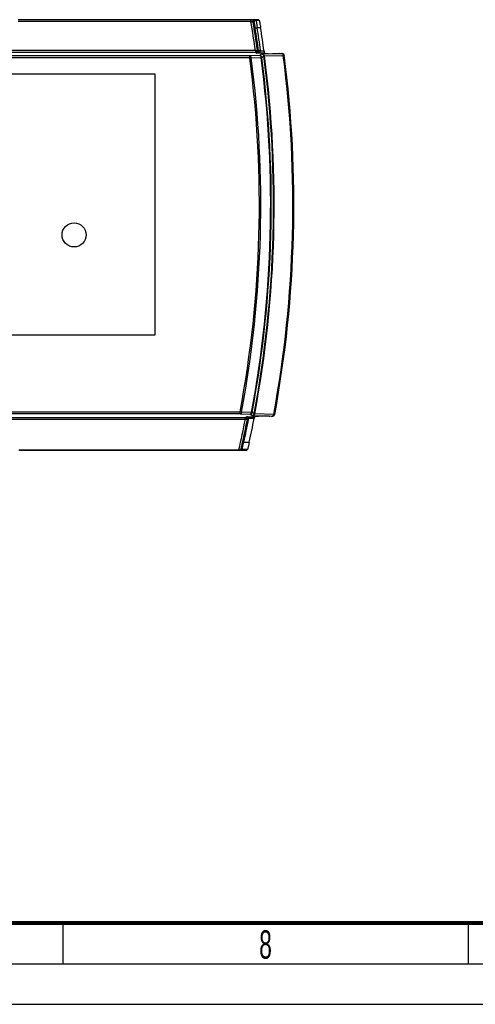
# Model space of a CAD drawing. Header units: millimetres. Extents: x 0 to 594, y 0 to 420.
# Tile 14 of 49: x 347 to 403, y 0 to 121. Entities that reach past the tile are written whole.
import ezdxf

# ---------------------------------------------------------------- set-up
doc = ezdxf.new("R2010")
doc.units = ezdxf.units.MM
doc.header["$LTSCALE"] = 32.67
doc.layers.get('0').update_dxf_attribs({"linetype": 'CONTINUOUS'})
doc.styles.add('TEXTSTYLE_2', font='txt', dxfattribs={"width": 0.6})

msp = doc.modelspace()

# ---------------------------------------------------------------- linework, layer by layer
at = {"color": 7, "linetype": 'CONTINUOUS'}
for p, q in [((376.1385, 121.247), (346.6872, 121.247)), ((376.1385, 121.247), (376.2191, 121.1785)), ((375.4787, 120.933), (375.5764, 120.8884)), ((375.8228, 121.1785), (375.7251, 121.2231)), ((375.2378, 116.5682), (376.4622, 116.6001)), ((376.1453, 117.4366), (376.0112, 117.4988)), ((376.5346, 116.6095), (376.7962, 116.7783)), ((379.0159, 117.0649), (376.6953, 117.0044)), ((376.9497, 117.0618), (376.8602, 117.1401)), ((376.87, 116.7774), (379.1912, 116.8379)), ((377.3294, 117.0563), (378.6502, 117.0763)), ((378.6758, 117.0898), (379.0587, 117.0925)), ((379.2636, 116.8472), (379.3089, 116.8769)), ((363.389, 114.547), (343.4668, 114.5439)), ((363.3933, 114.551), (343.7262, 114.5511)), ((363.389, 82.447), (363.389, 114.5466)), ((343.4668, 82.45), (363.389, 82.447)), ((343.7262, 82.4429), (363.3933, 82.443)), ((375.2716, 72.8843), (374.0383, 72.9162)), ((375.5981, 72.7022), (375.3434, 72.8709)), ((374.7666, 71.9817), (374.9193, 72.0501)), ((375.6455, 72.3538), (375.7401, 72.4323)), ((378.0111, 72.6466), (375.6733, 72.7071)), ((377.454, 72.4176), (376.1243, 72.4377)), ((377.7458, 72.4022), (377.48, 72.4041)), ((377.8791, 72.4013), (377.7458, 72.4022)), ((378.0828, 72.6335), (378.127, 72.6038)), ((378.1265, 72.6039), (378.1308, 72.6272)), ((346.576, 68.264), (373.7147, 68.264)), ((346.6872, 68.247), (374.6921, 68.247)), ((373.9771, 68.2704), (374.0795, 68.3154)), ((374.6921, 68.247), (374.7774, 68.3154)), ((352, 10), (352, 5)), ((402, 10), (402, 5)), ((0, 0), (594, 0))]:
    msp.add_line(p, q, dxfattribs=at)
at = {"color": 9, "linetype": 'CONTINUOUS'}
for p, q in [((375.2093, 121.2357), (346.5174, 121.2357)), ((375.2093, 121.0076), (346.5174, 121.0076)), ((375.2093, 121.0076), (375.2093, 121.2357)), ((375.8228, 121.1785), (376.2191, 121.1785)), ((375.9709, 120.2659), (376.3915, 120.2659)), ((375.0625, 116.5452), (343.4766, 116.5452)), ((375.0626, 116.7951), (343.7262, 116.7951)), ((375.7638, 117.443), (345.5773, 117.443)), ((375.7638, 117.2149), (345.5773, 117.2149)), ((375.0625, 116.5775), (375.0626, 116.7951)), ((375.0625, 116.5452), (375.0625, 116.5775)), ((375.2378, 116.5682), (375.0625, 116.5451)), ((376.2869, 116.827), (375.0626, 116.7951)), ((375.7638, 117.443), (375.7638, 117.2149)), ((375.7638, 117.2149), (375.9252, 117.1401)), ((376.8602, 117.1401), (375.9252, 117.1401)), ((376.5485, 116.9958), (376.2869, 116.827)), ((376.823, 117.3682), (376.3947, 117.3682)), ((376.5346, 116.6095), (376.4622, 116.6)), ((379.0587, 117.0925), (379.0159, 117.0649)), ((379.2636, 116.8472), (379.1912, 116.8378)), ((343.4766, 72.9487), (373.8645, 72.9487)), ((373.8645, 72.6988), (373.8645, 72.9487)), ((373.8645, 72.9487), (374.0383, 72.9161)), ((375.2716, 72.8845), (375.3434, 72.871)), ((373.8645, 72.6988), (343.7262, 72.6988)), ((345.5773, 72.279), (374.5215, 72.279)), ((345.5773, 72.0509), (374.5215, 72.0509)), ((373.8645, 72.6988), (375.0979, 72.6669)), ((374.6884, 72.3538), (374.5215, 72.279)), ((374.5215, 72.0509), (374.5215, 72.279)), ((374.6884, 72.3538), (375.6455, 72.3538)), ((375.5955, 72.1257), (374.9228, 72.1257)), ((375.0979, 72.6669), (375.3526, 72.4981)), ((375.4995, 72.4895), (377.8372, 72.429)), ((377.8372, 72.429), (377.8791, 72.4013)), ((378.0828, 72.6335), (378.0111, 72.6468)), ((374.3307, 69.228), (375.0015, 69.228)), ((374.7774, 68.3154), (374.0795, 68.3154))]:
    msp.add_line(p, q, dxfattribs=at)
at = {"color": 2, "linetype": 'CONTINUOUS'}
msp.add_line((15, 5), (589, 5), dxfattribs=at)
at = {"color": 7, "linetype": 'CONTINUOUS', "const_width": 0.5}
msp.add_lwpolyline([(584, 10), (20, 10)], dxfattribs=at)
at = {"color": 7, "linetype": 'CONTINUOUS'}
msp.add_circle((353.4007, 94.7469), 1.4872, dxfattribs=at)
for centre, radius, start, end in [((237.9896, 97.8361), 139.1624, 8.099486, 9.584799), ((238.042, 97.8651), 139.3591, 8.09909, 9.52791), ((237.9947, 98.1753), 140.1487, 7.871198, 9.068948), ((237.9993, 98.497), 142.3782, 349.539348, 7.401295), ((238.0067, 98.497), 142.4438, 349.53882, 7.401669), ((238.0107, 98.4975), 142.4883, 349.539285, 7.411152), ((237.9902, 99.1376), 139.4461, 347.211312, 348.770364), ((237.9952, 98.8187), 140.1654, 347.8124, 349.021578), ((384.122, 70.4768), 8.6845, 168.290979, 169.054792)]:
    msp.add_arc(centre, radius, start, end, dxfattribs=at)
at = {"color": 9, "linetype": 'CONTINUOUS'}
for centre, radius, start, end in [((375.7258, 120.9728), 0.2503, 90.149137, 189.15218), ((375.8235, 120.9282), 0.2502, 90.146977, 189.158808), ((237.9929, 97.8555), 139.5331, 8.067094, 9.217068), ((238.038, 97.8683), 139.7396, 8.072852, 9.22321), ((237.9993, 98.497), 138.2464, 349.350413, 7.50143), ((237.9993, 98.497), 138.4232, 349.350442, 7.501416), ((237.9993, 98.497), 139.6414, 349.431165, 7.448773), ((237.9993, 98.497), 139.7143, 349.431156, 7.448778), ((237.9993, 98.497), 139.9958, 349.382328, 7.50343), ((237.9993, 98.497), 140.0687, 349.389958, 7.499134), ((375.7632, 117.4651), 0.2502, 270.14049, 7.736436), ((375.8949, 117.3995), 0.2531, 354.169017, 8.42473), ((376.2866, 116.5769), 0.2501, 7.503713, 89.95348), ((375.8803, 117.4222), 0.5173, 354.00615, 7.782288), ((376.5483, 116.7457), 0.2501, 7.502927, 89.941234), ((379.0156, 116.8148), 0.2501, 7.437876, 89.942871), ((375.0976, 72.917), 0.2501, 270.068121, 349.383901), ((374.9223, 72.9212), 0.3513, 349.823917, 353.970631), ((237.987, 99.1589), 139.1995, 347.17658, 348.770334), ((374.5208, 72.0288), 0.2503, 349.144857, 89.848656), ((375.3523, 72.7482), 0.2501, 270.067732, 349.383961)]:
    msp.add_arc(centre, radius, start, end, dxfattribs=at)
at = {"color": 7, "linetype": 'CONTINUOUS'}
msp.add_ellipse((237.9993, 99.1369), major_axis=(0, 139.5751), ratio=0.99998949, start_param=-1.786757, end_param=-1.76610159, dxfattribs=at)
at = {"color": 9, "linetype": 'CONTINUOUS'}
for points, knots in [([(375.2093, 121.2357), (375.2727, 121.2358), (375.3904, 121.2351), (375.5299, 121.2333), (375.6223, 121.2302), (375.6721, 121.2291), (375.7038, 121.2251), (375.721, 121.2257), (375.7251, 121.2231)], [0, 0, 0, 0, 0.36814387, 0.68467848, 0.80967001, 0.90672416, 0.97176616, 1, 1, 1, 1]), ([(375.4787, 120.933), (375.4741, 120.9427), (375.4397, 120.9542), (375.3853, 120.9731), (375.3025, 120.9909), (375.2418, 121.0014), (375.2093, 121.0076)], [0, 0, 0, 0, 0.11437047, 0.33869564, 0.64714139, 1, 1, 1, 1]), ([(375.7245, 120.2053), (375.7275, 120.2128), (375.7591, 120.2191), (375.8059, 120.2357), (375.8835, 120.2505), (375.9401, 120.261), (375.9709, 120.2659)], [0, 0, 0, 0, 0.09548523, 0.31554269, 0.63274651, 1, 1, 1, 1]), ([(375.8228, 121.1785), (375.8297, 121.1746), (375.8346, 121.1442), (375.8497, 121.0947), (375.8644, 121.0087), (375.8839, 120.8986), (375.9048, 120.7636), (375.9353, 120.5505), (375.9562, 120.3822), (375.9709, 120.266)], [0, 0, 0, 0, 0.02559028, 0.08561294, 0.17880512, 0.30179841, 0.45058481, 0.62039267, 1, 1, 1, 1]), ([(375.2378, 116.5682), (375.2334, 116.6247), (375.2047, 116.7282), (375.1076, 116.7939), (375.0626, 116.7951)], [0, 0, 0, 0, 0.55721287, 1, 1, 1, 1]), ([(375.7638, 117.443), (375.7946, 117.4478), (375.8513, 117.4568), (375.9294, 117.47), (375.9758, 117.4856), (376.0084, 117.4912), (376.0112, 117.4988)], [0, 0, 0, 0, 0.36704996, 0.68406891, 0.90429667, 1, 1, 1, 1]), ([(376.1467, 117.3738), (376.1401, 117.3049), (376.0827, 117.1893), (375.9699, 117.1427), (375.9252, 117.1401)], [0, 0, 0, 0, 0.6075635, 1, 1, 1, 1]), ([(376.3947, 117.3682), (376.3798, 117.3227), (376.3049, 117.2236), (376.1268, 117.1591), (375.9923, 117.141), (375.9252, 117.1401)], [0, 0, 0, 0, 0.26129507, 0.63393474, 1, 1, 1, 1]), ([(376.1453, 117.4366), (376.1485, 117.444), (376.1802, 117.4497), (376.2273, 117.4654), (376.3052, 117.4786), (376.3619, 117.4879), (376.3928, 117.4923)], [0, 0, 0, 0, 0.0955489, 0.31586288, 0.63294594, 1, 1, 1, 1]), ([(376.3947, 117.3682), (376.3644, 117.3715), (376.3085, 117.3762), (376.2318, 117.3819), (376.1829, 117.3786), (376.1519, 117.3801), (376.1467, 117.3739)], [0, 0, 0, 0, 0.36687116, 0.68266926, 0.9025879, 1, 1, 1, 1]), ([(376.4622, 116.6001), (376.4578, 116.6567), (376.429, 116.7602), (376.332, 116.8258), (376.287, 116.827)], [0, 0, 0, 0, 0.55776419, 1, 1, 1, 1]), ([(376.6953, 117.0044), (376.6602, 117.0035), (376.613, 116.9975), (376.5608, 117.0023), (376.5485, 116.9958)], [0, 0, 0, 0, 0.71485556, 1, 1, 1, 1]), ([(376.87, 116.7774), (376.8656, 116.8339), (376.837, 116.9372), (376.7403, 117.003), (376.6953, 117.0044)], [0, 0, 0, 0, 0.55692455, 1, 1, 1, 1]), ([(376.87, 116.7775), (376.8524, 116.7789), (376.8309, 116.7762), (376.8007, 116.7838), (376.7962, 116.7784)], [0, 0, 0, 0, 0.71513125, 1, 1, 1, 1]), ([(379.1912, 116.8379), (379.1868, 116.8945), (379.1581, 116.9981), (379.0609, 117.0637), (379.0159, 117.0649)], [0, 0, 0, 0, 0.55779176, 1, 1, 1, 1]), ([(374.0383, 72.9162), (374.0325, 72.8616), (374.0026, 72.7621), (373.9082, 72.7), (373.8645, 72.6988)], [0, 0, 0, 0, 0.55698349, 1, 1, 1, 1]), ([(375.0979, 72.6669), (375.1382, 72.668), (375.2259, 72.7207), (375.2592, 72.8098), (375.268, 72.8591)], [0, 0, 0, 0, 0.44574167, 1, 1, 1, 1]), ([(374.7666, 71.9817), (374.7637, 71.9893), (374.7321, 71.9966), (374.6858, 72.0149), (374.6085, 72.0324), (374.5521, 72.0449), (374.5215, 72.0509)], [0, 0, 0, 0, 0.09547247, 0.31596317, 0.63316731, 1, 1, 1, 1]), ([(375.4995, 72.4895), (375.4644, 72.4904), (375.4177, 72.4973), (375.3646, 72.4909), (375.3526, 72.4981)], [0, 0, 0, 0, 0.71429677, 1, 1, 1, 1]), ([(375.6733, 72.7071), (375.6675, 72.6524), (375.6376, 72.5529), (375.5432, 72.4906), (375.4995, 72.4895)], [0, 0, 0, 0, 0.55699539, 1, 1, 1, 1]), ([(375.5981, 72.7021), (375.6026, 72.6966), (375.6337, 72.7066), (375.6554, 72.7046), (375.6733, 72.707)], [0, 0, 0, 0, 0.28374583, 1, 1, 1, 1]), ([(377.8372, 72.429), (377.8809, 72.4301), (377.9754, 72.4924), (378.0053, 72.5919), (378.0111, 72.6466)], [0, 0, 0, 0, 0.44297937, 1, 1, 1, 1])]:
    msp.add_open_spline(points, degree=3, knots=knots, dxfattribs=at)
at = {"color": 7, "linetype": 'CONTINUOUS'}
for points, knots in [([(375.5764, 120.8884), (375.5826, 120.8861), (375.5887, 120.8608), (375.6034, 120.8226), (375.6187, 120.756), (375.6466, 120.6356), (375.683, 120.4492), (375.7105, 120.2915), (375.7245, 120.2053)], [0, 0, 0, 0, 0.02827727, 0.0929104, 0.18949451, 0.3133219, 0.62614537, 1, 1, 1, 1]), ([(376.2191, 121.1785), (376.225, 121.1735), (376.2287, 121.1444), (376.2448, 121.0938), (376.2607, 121.0082), (376.2831, 120.8977), (376.3077, 120.7627), (376.3453, 120.5498), (376.373, 120.382), (376.3915, 120.266)], [0, 0, 0, 0, 0.02490079, 0.08500592, 0.1784957, 0.30181865, 0.45084687, 0.62074392, 1, 1, 1, 1]), ([(376.823, 117.3682), (376.827, 117.3392), (376.8353, 117.2863), (376.8435, 117.2148), (376.8564, 117.1712), (376.8553, 117.1444), (376.8602, 117.1401)], [0, 0, 0, 0, 0.37964973, 0.69933203, 0.91548277, 1, 1, 1, 1]), ([(377.3294, 117.0563), (377.288, 117.0557), (377.2049, 117.0553), (377.1041, 117.0555), (377.0316, 117.0574), (376.9908, 117.0574), (376.9664, 117.0612), (376.9523, 117.0594), (376.9497, 117.0618)], [0, 0, 0, 0, 0.32726348, 0.65637261, 0.79440164, 0.90233836, 0.97232705, 1, 1, 1, 1]), ([(378.6758, 117.0898), (378.6726, 117.0882), (378.6648, 117.0896), (378.6641, 117.0769), (378.6544, 117.0786), (378.6502, 117.0763)], [0, 0, 0, 0, 0.35316315, 0.53009697, 1, 1, 1, 1]), ([(379.0587, 117.0925), (379.117, 117.0929), (379.2393, 117.0508), (379.3011, 116.9359), (379.3089, 116.8769)], [0, 0, 0, 0, 0.49494, 1, 1, 1, 1]), ([(374.9228, 72.1257), (374.9159, 72.1898), (374.8578, 72.3059), (374.7403, 72.3524), (374.6884, 72.3538)], [0, 0, 0, 0, 0.55403457, 1, 1, 1, 1]), ([(375.6455, 72.3538), (375.643, 72.3518), (375.6418, 72.3392), (375.6298, 72.3034), (375.6239, 72.2667), (375.6182, 72.2392)], [0, 0, 0, 0, 0.08193123, 0.28514098, 1, 1, 1, 1]), ([(375.7401, 72.4323), (375.7428, 72.4346), (375.7572, 72.4329), (375.7823, 72.4367), (375.8237, 72.4367), (375.897, 72.4386), (375.9988, 72.4388), (376.0826, 72.4384), (376.1243, 72.4377)], [0, 0, 0, 0, 0.02809119, 0.09881282, 0.20740883, 0.34574214, 0.67409618, 1, 1, 1, 1]), ([(377.454, 72.4176), (377.4572, 72.4158), (377.4652, 72.4174), (377.4661, 72.4047), (377.4758, 72.4063), (377.48, 72.4041)], [0, 0, 0, 0, 0.35793308, 0.53403061, 1, 1, 1, 1]), ([(374.0795, 68.3154), (374.0875, 68.319), (374.0983, 68.3495), (374.1203, 68.4001), (374.1461, 68.4866), (374.193, 68.6483), (374.2561, 68.8991), (374.3053, 69.1121), (374.3307, 69.228)], [0, 0, 0, 0, 0.02770034, 0.08964773, 0.18427979, 0.30795591, 0.6250345, 1, 1, 1, 1]), ([(375.0015, 69.228), (374.9766, 69.1124), (374.9395, 68.945), (374.89, 68.7327), (374.8578, 68.5977), (374.8291, 68.4868), (374.8081, 68.4007), (374.789, 68.3497), (374.7836, 68.3204), (374.7774, 68.3154)], [0, 0, 0, 0, 0.37725514, 0.54675376, 0.69585582, 0.81966287, 0.91385433, 0.97464377, 1, 1, 1, 1]), ([(373.7147, 68.264), (373.7467, 68.264), (373.8063, 68.2647), (373.8859, 68.2645), (373.9404, 68.2691), (373.9694, 68.2671), (373.9771, 68.2704)], [0, 0, 0, 0, 0.36546946, 0.68217903, 0.90462058, 1, 1, 1, 1])]:
    msp.add_open_spline(points, degree=3, knots=knots, dxfattribs=at)
for points in [[(374.9193, 72.0501), (374.9243, 72.0749), (374.9255, 72.1006), (374.9228, 72.1257)], [(377.9491, 72.4556), (377.9148, 72.4384), (377.8755, 72.429), (377.8372, 72.429)], [(377.994, 72.4278), (377.9588, 72.4103), (377.9184, 72.401), (377.8791, 72.4013)], [(378.0828, 72.6335), (378.0693, 72.5606), (378.0155, 72.4888), (377.9491, 72.4556)], [(378.127, 72.6038), (378.1135, 72.5315), (378.0598, 72.4606), (377.994, 72.4278)]]:
    msp.add_open_spline(points, degree=3, dxfattribs=at)

# ---------------------------------------------------------------- texts
at = {"color": 5, "linetype": 'CONTINUOUS', "insert": (376.2243, 9.1125), "char_height": 3.5, "width": 2.1, "attachment_point": 1, "line_spacing_factor": 0.9, "style": 'TEXTSTYLE_2'}
msp.add_mtext('8', dxfattribs=at)

doc.saveas('drawing.dxf')
